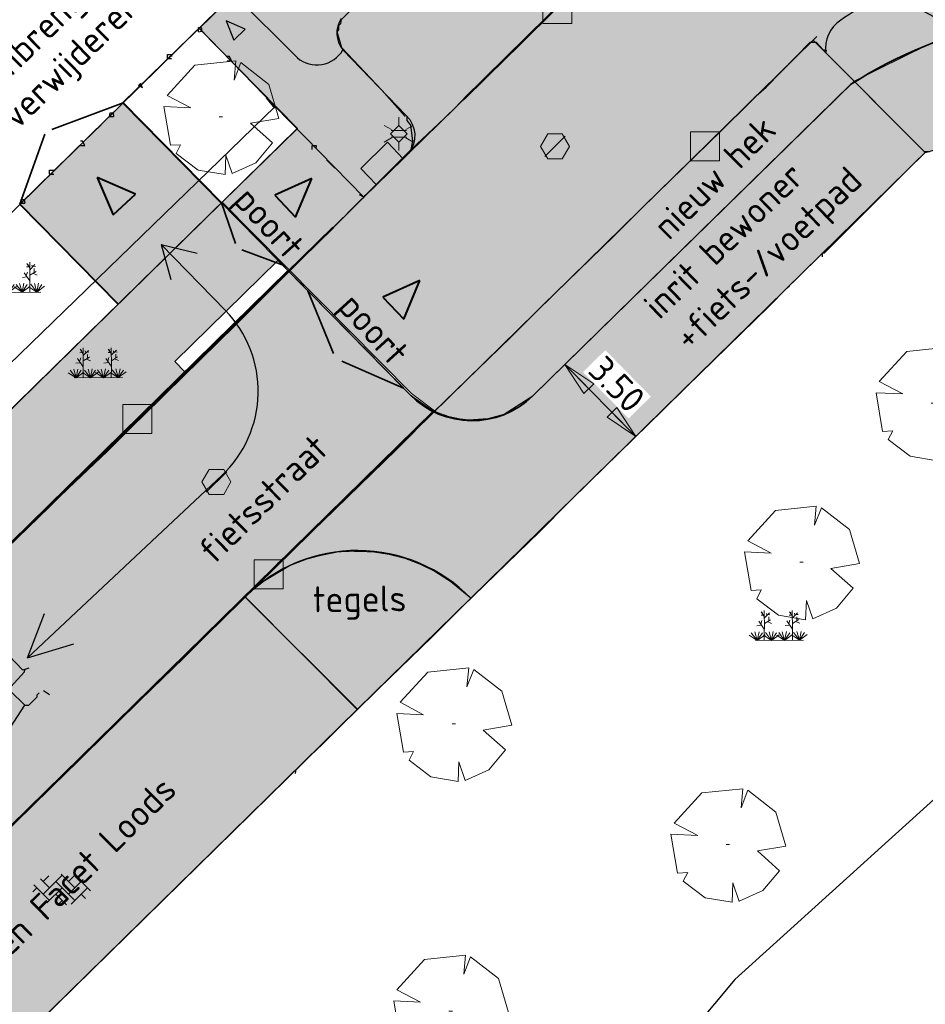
# Model space of a CAD drawing. Header units: metres. Extents: x 100797 to 101446, y 431104 to 431509.
# Tile 12 of 35: x 101101 to 101132, y 431240 to 431274. Entities that reach past the tile are written whole.
import ezdxf

# ---------------------------------------------------------------- set-up
doc = ezdxf.new("R2010")
doc.units = ezdxf.units.M
doc.header["$PDMODE"] = 35
doc.header["$PDSIZE"] = 1
doc.linetypes.add('BORDER', pattern=[44.45, 12.7, -6.35, 12.7, -6.35, 0, -6.35])
doc.linetypes.add('DASHED', pattern=[19.05, 12.7, -6.35])
doc.layers.get('0').update_dxf_attribs({"linetype": 'CONTINUOUS'})
doc.layers.get('Defpoints').update_dxf_attribs({"linetype": 'CONTINUOUS'})
for name, color, linetype, lineweight in [('AR_ONDERZOEKSLOKATIE', 3, 'BORDER', 50), ('N-WE-IE-TERREINAFSCHEIDING_KUNSTMATIG_HEKWERK-G', 20, 'IE-TERREINAFSCHEIDING-KUNSTMATIG', 35), ('N-XX-AL-M', 7, 'CONTINUOUS', 18), ('N-XX-AL-T18', 7, 'CONTINUOUS', 25), ('PERCELEN', 2, 'DASHED', 9), ('V-WE-IE-TERREINAFSCHEIDING_KUNSTMATIG_HEKWERK-G', 20, 'IE-TERREINAFSCHEIDING-KUNSTMATIG-V', 35), ('V-WE-VH-KANTOPSLUITING_TUINMUUR-G', 1, 'VH-TROTTOIRBAND-V', 25), ('X-XX-AL-HULPLIJN-G', 210, 'CONTINUOUS', 18)]:
    doc.layers.add(name, color=color, linetype=linetype, lineweight=lineweight)
for name, color, linetype, lineweight, true_color in [('B-ARCERING-BESTAAND-GEBOUW', 7, 'CONTINUOUS', 30, 0xb4b4b4), ('X-XX-AL-ARCERING-BOVENBOUW-ONDERBOUW-PEUTERS', 7, 'CONTINUOUS', 30, 0x33cccc), ('X-XX-AL-ARCERING-INRIT-BEWONERS', 7, 'CONTINUOUS', 30, 0x9699c5), ('X-XX-AL-ARCERING-PARKEERPLAATSEN', 7, 'CONTINUOUS', 30, 0xbb89bd), ('X-XX-AL-ARCERING-RIJBAAN', 7, 'CONTINUOUS', 30, 0xe3cee3), ('X-XX-AL-ARCERING-TROTTOIR', 7, 'CONTINUOUS', 30, 0xf2f609)]:
    doc.layers.add(name, color=color, linetype=linetype, lineweight=lineweight, true_color=true_color)
for name, color, linetype, true_color in [('BAR_BGT_BOMEN', 7, 'CONTINUOUS', 0x707070), ('BAR_BGT_PUNTSYMBOLEN', 7, 'CONTINUOUS', 0x707070), ('BAR_BGT_SYMBOLEN', 7, 'CONTINUOUS', 0x707070), ('BAR_TOPO', 7, 'CONTINUOUS', 0x707070), ('BAR_WEGEN', 7, 'CONTINUOUS', 0x707070), ('BOR_BOMEN (vaste grootte)', 7, 'CONTINUOUS', 0x707070), ('BOR_LICHTMASTEN', 7, 'CONTINUOUS', 0x707070), ('BOR_RIOOLPUTTEN', 7, 'CONTINUOUS', 0x707070)]:
    doc.layers.add(name, color=color, linetype=linetype, true_color=true_color)
doc.styles.add('NLCS-ISO 1.8', font='NLCS-ISO.ttf', dxfattribs={"height": 1.8})
doc.linetypes.add('IE-TERREINAFSCHEIDING-KUNSTMATIG', pattern='A,4,[82,NLCS.SHX,S=0.75,R=90,X=0,Y=0],4,-2', length=10)
doc.linetypes.add('IE-TERREINAFSCHEIDING-KUNSTMATIG-V', pattern='A,2,[24,NLCS.SHX,S=0.6,R=0,X=-1,Y=0],2,[82,NLCS.SHX,S=0.75,R=90,X=0,Y=0],2,[24,NLCS.SHX,S=0.6,R=0,X=1,Y=0],2,-2', length=10)
doc.linetypes.add('VH-TROTTOIRBAND-V', pattern='A,2.5,[24,NLCS.SHX,S=1,R=0,X=0,Y=0],2.5,-2,2,-2,2,-2', length=15)
doc.dimstyles.new('NLCS-T18-Pijl-ANNOTATIVE-A', dxfattribs={"dimtxt": 1.8, "dimasz": 1.35, "dimexe": 2, "dimexo": 2, "dimgap": 0.7, "dimtad": 1, "dimlfac": -1, "dimzin": 0, "dimdsep": 46, "dimtxsty": 'NLCS-ISO 1.8', "dimblk": 'Pijl', "dimcen": 0, "dimdle": 2, "dimse1": 1, "dimse2": 1, "dimclrd": 256, "dimclre": 256, "dimclrt": 256, "dimadec": 0, "dimazin": 0, "dimtfac": 1, "dimtofl": 0, "dimtmove": 0, "dimatfit": 3, "dimldrblk": 'Pijl', "dimfxl": 1, "dimtfill": 1, "dimtolj": 1, "dimtzin": 0, "dimlwd": 18, "dimlwe": 18, "dimarcsym": 0})

# ---------------------------------------------------------------- blocks, each defined once
blk = doc.blocks.new('inspectieput_1', base_point=(100953.43, 431263.36))
at = {"color": 8, "lineweight": 0, "true_color": 0x707070}
for points in [[(100953.93, 431263.36), (100953.68, 431263.793), (100953.18, 431263.793), (100952.93, 431263.36), (100953.18, 431262.927), (100953.68, 431262.927), (100953.93, 431263.36)], [(100953.076, 431263.006), (100953.784, 431263.714)]]:
    blk.add_lwpolyline(points, dxfattribs=at)
blk = doc.blocks.new('lichtmast_1', base_point=(101313.152, 431373.608))
at = {"color": 8, "lineweight": 0, "true_color": 0x707070}
for points in [[(101313.152, 431373.896), (101313.152, 431374.185)], [(101312.902, 431373.752), (101312.652, 431373.896)], [(101313.441, 431373.608), (101313.152, 431373.896), (101312.864, 431373.608), (101313.152, 431373.319), (101313.441, 431373.608)], [(101313.402, 431373.752), (101313.652, 431373.896)], [(101312.887, 431373.722), (101313.418, 431373.722)], [(101312.887, 431373.494), (101313.418, 431373.494)], [(101312.902, 431373.463), (101312.652, 431373.319)], [(101313.152, 431373.319), (101313.152, 431373.03)], [(101313.402, 431373.463), (101313.652, 431373.319)]]:
    blk.add_lwpolyline(points, dxfattribs=at)
blk = doc.blocks.new('boom_5', base_point=(101195.652, 431331.719))
at = {"color": 8, "lineweight": 0, "true_color": 0x707070}
for points in [[(101196.164, 431333.653), (101194.752, 431333.505), (101193.794, 431332.459)], [(101196.164, 431333.653), (101196.105, 431332.993), (101196.339, 431333.598)], [(101197.651, 431331.668), (101197.306, 431332.844), (101196.339, 431333.598)], [(101193.684, 431332.075), (101194.607, 431332.031), (101193.794, 431332.459)], [(101193.684, 431332.075), (101193.91, 431330.737)], [(101195.712, 431331.719), (101195.592, 431331.719), (101195.712, 431331.719)], [(101197.651, 431331.668), (101196.67, 431331.501), (101197.437, 431330.818)], [(101194.104, 431330.453), (101194.261, 431330.759), (101193.91, 431330.737)], [(101196.046, 431329.759), (101196.864, 431330.128), (101197.437, 431330.818)], [(101194.104, 431330.453), (101194.861, 431329.883), (101195.795, 431329.724)], [(101196.046, 431329.758), (101195.819, 431330.396), (101195.795, 431329.724)]]:
    blk.add_lwpolyline(points, dxfattribs=at)
blk = doc.blocks.new('boom_6', base_point=(101276.276, 431172.059))
at = {"color": 8, "lineweight": 0, "true_color": 0x707070}
for points in [[(101276.787, 431173.993), (101275.376, 431173.845), (101274.418, 431172.799)], [(101276.787, 431173.993), (101276.729, 431173.333), (101276.963, 431173.937)], [(101278.275, 431172.007), (101277.93, 431173.184), (101276.963, 431173.937)], [(101274.308, 431172.415), (101275.231, 431172.371), (101274.418, 431172.799)], [(101274.308, 431172.415), (101274.534, 431171.076)], [(101276.336, 431172.059), (101276.216, 431172.059), (101276.336, 431172.059)], [(101278.275, 431172.007), (101277.294, 431171.84), (101278.061, 431171.157)], [(101274.728, 431170.793), (101274.885, 431171.098), (101274.534, 431171.076)], [(101276.67, 431170.098), (101277.487, 431170.468), (101278.061, 431171.157)], [(101274.728, 431170.793), (101275.484, 431170.222), (101276.419, 431170.064)], [(101276.67, 431170.098), (101276.443, 431170.736), (101276.419, 431170.064)]]:
    blk.add_lwpolyline(points, dxfattribs=at)
blk = doc.blocks.new('beplanting_1', base_point=(101316.768, 431360.678))
at = {"color": 8, "lineweight": 0, "true_color": 0x707070}
for points in [[(101316.245, 431361.178), (101316.141, 431361.332)], [(101316.182, 431361.271), (101316.189, 431361.312)], [(101316.25, 431360.732), (101316.243, 431361.377)], [(101316.246, 431361.119), (101316.426, 431361.295)], [(101316.336, 431361.207), (101316.319, 431361.276)], [(101316.369, 431361.24), (101316.442, 431361.23)], [(101317.192, 431361.223), (101317.105, 431361.221)], [(101317.217, 431361.185), (101317.113, 431361.339)], [(101317.153, 431361.278), (101317.161, 431361.32)], [(101317.222, 431360.739), (101317.214, 431361.384)], [(101317.217, 431361.126), (101317.397, 431361.302)], [(101317.307, 431361.214), (101317.291, 431361.283)], [(101317.341, 431361.247), (101317.414, 431361.238)], [(101316.244, 431360.343), (101316.247, 431360.729), (101316.053, 431361.01)], [(101316.121, 431360.911), (101316.163, 431361.035)], [(101316.221, 431361.216), (101316.134, 431361.214)], [(101316.248, 431360.929), (101316.462, 431361.061)], [(101316.355, 431360.995), (101316.499, 431360.933)], [(101316.399, 431361.022), (101316.397, 431361.156)], [(101317.216, 431360.35), (101317.218, 431360.736), (101317.025, 431361.017)], [(101317.092, 431360.919), (101317.134, 431361.043)], [(101317.22, 431360.936), (101317.434, 431361.068)], [(101317.327, 431361.002), (101317.471, 431360.94)], [(101317.371, 431361.029), (101317.368, 431361.163)], [(101316.001, 431360.341), (101315.796, 431360.612)], [(101316.001, 431360.341), (101315.92, 431360.641)], [(101316.15, 431360.869), (101315.991, 431360.849)], [(101316.001, 431360.341), (101316.063, 431360.648)], [(101316.001, 431360.341), (101316.18, 431360.605)], [(101316.001, 431360.341), (101316.271, 431360.54)], [(101316.493, 431360.345), (101316.288, 431360.616)], [(101316.493, 431360.345), (101316.412, 431360.644)], [(101316.493, 431360.345), (101316.556, 431360.652)], [(101316.493, 431360.345), (101316.672, 431360.608)], [(101316.493, 431360.345), (101316.763, 431360.544)], [(101316.949, 431360.348), (101316.743, 431360.619)], [(101316.949, 431360.348), (101316.867, 431360.648)], [(101316.949, 431360.348), (101317.011, 431360.655)], [(101316.949, 431360.348), (101317.128, 431360.612)], [(101316.949, 431360.348), (101317.218, 431360.547)], [(101317.121, 431360.876), (101316.962, 431360.856)], [(101317.457, 431360.352), (101317.252, 431360.623)], [(101317.457, 431360.352), (101317.375, 431360.651)], [(101317.457, 431360.352), (101317.519, 431360.659)], [(101317.457, 431360.352), (101317.636, 431360.616)], [(101317.457, 431360.352), (101317.726, 431360.551)], [(101316.001, 431360.341), (101315.726, 431360.524)], [(101315.937, 431360.341), (101317.6, 431360.353)], [(101316.493, 431360.345), (101316.219, 431360.528)], [(101316.949, 431360.348), (101316.674, 431360.531)], [(101317.457, 431360.352), (101317.182, 431360.535)]]:
    blk.add_lwpolyline(points, dxfattribs=at)
blk = doc.blocks.new('betonstraatstenen_1', base_point=(101286.795, 431176.56))
at = {"color": 8, "lineweight": 0, "true_color": 0x707070}
for points in [[(101286.048, 431176.867), (101286.355, 431176.56)], [(101286.135, 431176.34), (101286.795, 431177)], [(101286.135, 431176.78), (101286.33, 431176.976)], [(101286.575, 431176.78), (101287.235, 431176.12)], [(101286.765, 431177.03), (101287.235, 431176.56)], [(101287.015, 431176.78), (101287.211, 431176.976)], [(101287.015, 431176.34), (101287.525, 431176.85)], [(101287.455, 431176.78), (101287.776, 431176.459)], [(101285.776, 431176.421), (101285.915, 431176.56)], [(101285.815, 431176.66), (101286.355, 431176.12)], [(101286.269, 431176.034), (101286.795, 431176.56)], [(101287.109, 431175.993), (101287.675, 431176.56)], [(101286.575, 431176.34), (101286.944, 431175.971)], [(101286.642, 431175.967), (101286.795, 431176.12)], [(101287.455, 431176.34), (101287.601, 431176.194)]]:
    blk.add_lwpolyline(points, dxfattribs=at)
blk = doc.blocks.new('kolk-symbool_1', base_point=(101288.593, 431172.129))
at = {"true_color": 0x707070, "transparency": 33554687}
h = blk.add_hatch(color=8, dxfattribs=at)
h.paths.add_polyline_path([(101288.624, 431172.081), (101288.846, 431172.296), (101288.718, 431172.296), (101288.486, 431172.06), (101288.555, 431172.013), (101288.747, 431171.716), (101288.868, 431171.716)])
h.paths.add_polyline_path([(101288.555, 431172.013), (101288.486, 431172.06), (101288.486, 431172.516), (101288.388, 431172.516), (101288.388, 431171.716), (101288.486, 431171.716), (101288.486, 431171.946)], flags=0)
at = {"color": 8, "lineweight": 0, "true_color": 0x707070}
blk.add_lwpolyline([(101288.092, 431172.617), (101289.092, 431172.617), (101289.092, 431171.617), (101288.092, 431171.617), (101288.092, 431172.617)], dxfattribs=at)
blk = doc.blocks.new('Pijl')
h = blk.add_hatch(color=256)
h.paths.add_polyline_path([(0, 0), (-1.75, 0.352), (-1.75, 0)])
h.paths.add_polyline_path([(-1.75, 0), (-1.75, -0.352), (0, 0)])
for p, q in [((0, 0), (-1.75, 0.352)), ((-1.75, 0.352), (-1.75, -0.352)), ((-1.902, 0), (0, 0)), ((0, 0), (-1.75, -0.352))]:
    blk.add_line(p, q)
blk = doc.blocks.new('*D623')
at = {"layer": 'Defpoints', "color": 0, "transparency": 16777216}
for p in [(101119.845, 431262.165), (101122.295, 431259.665), (101122.295, 431259.665)]:
    blk.add_point(p, dxfattribs=at)
at = {"layer": 'N-XX-AL-M', "lineweight": 18, "transparency": 16777216}
blk.add_line((101120.318, 431261.683), (101121.823, 431260.147), dxfattribs=at)
at = {"layer": 'N-XX-AL-M', "lineweight": 18, "transparency": 16777216, "xscale": 0.675, "yscale": 0.675, "zscale": 0.675}
for p, rotation in [((101119.845, 431262.165), 134.4235591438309), ((101122.295, 431259.665), 314.4235591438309)]:
    blk.add_blockref('Pijl', p, dxfattribs=dict(at, rotation=rotation))
at = {"layer": 'N-XX-AL-M', "transparency": 16777216, "insert": (101121.642, 431261.475), "char_height": 0.9, "attachment_point": 5, "rotation": 314.4236, "style": 'NLCS-ISO 1.8', "bg_fill": 3, "box_fill_scale": 1.1, "bg_fill_color": 256, "bg_fill_true_color": 13158600, "bg_fill_transparency": 0}
blk.add_mtext('\\A1;3.50', dxfattribs=at)

msp = doc.modelspace()

# ---------------------------------------------------------------- hatches: boundary and pattern name
at = {"layer": 'B-ARCERING-BESTAAND-GEBOUW', "true_color": 0xe3e3e3}
h = msp.add_hatch(color=254, dxfattribs=at)
h.dxf.hatch_style = 1
h.paths.add_polyline_path([(101104.563, 431271.197), (101101.008, 431267.7), (101104.403, 431264.248), (101107.958, 431267.736)])
at = {"layer": 'X-XX-AL-ARCERING-BOVENBOUW-ONDERBOUW-PEUTERS'}
h = msp.add_hatch(color=256, dxfattribs=at)
h.dxf.hatch_style = 1
h.paths.add_polyline_path([(101129.807, 431271.923), (101129.842, 431271.954), (101132.357, 431273.205), (101135.052, 431274.009), (101141.715, 431275.538), (101138.229, 431279.26), (101138.838, 431279.407), (101148.726, 431282.206), (101151.943, 431284.221), (101152.516, 431285.913), (101144.2, 431294.407), (101136.9, 431287.339), (101129.154, 431295.144), (101107.206, 431273.779), (101110.596, 431270.324), (101108.002, 431267.771), (101114.547, 431261.156), (101115.378, 431260.526), (101115.827, 431260.362), (101116.208, 431260.286), (101116.511, 431260.252), (101117.186, 431260.288), (101117.748, 431260.443), (101118.73, 431261.075)])
at = {"layer": 'X-XX-AL-ARCERING-INRIT-BEWONERS', "true_color": 0x9699c5}
h = msp.add_hatch(color=253, dxfattribs=at)
h.dxf.hatch_style = 1
h.paths.add_polyline_path([(101118.732, 431261.073), (101117.755, 431260.434), (101117.178, 431260.266), (101116.469, 431260.22), (101115.818, 431260.328), (101115.317, 431260.52), (101108.89, 431254.227), (101108.969, 431254.29), (101109.347, 431254.614), (101109.486, 431254.698), (101109.649, 431254.827), (101110.203, 431255.146), (101110.284, 431255.181), (101110.319, 431255.202), (101110.438, 431255.248), (101110.749, 431255.383), (101110.872, 431255.415), (101111.073, 431255.492), (101111.482, 431255.573), (101111.839, 431255.666), (101111.988, 431255.673), (101112.139, 431255.703), (101112.444, 431255.696), (101112.95, 431255.721), (101113.228, 431255.677), (101113.451, 431255.672), (101113.762, 431255.593), (101114.078, 431255.544), (101114.31, 431255.455), (101114.556, 431255.393), (101114.832, 431255.256), (101115.157, 431255.131), (101115.408, 431254.969), (101115.646, 431254.85), (101115.858, 431254.678), (101116.118, 431254.51), (101116.594, 431254.078), (101132.294, 431269.488), (101143.528, 431272.735), (101135.057, 431274.009), (101132.361, 431273.203), (101129.842, 431271.953)])
at = {"layer": 'X-XX-AL-ARCERING-PARKEERPLAATSEN', "true_color": 0xbb89bd}
h = msp.add_hatch(color=203, dxfattribs=at)
h.dxf.hatch_style = 1
h.paths.add_polyline_path([(101072.676, 431218.691), (101076.53, 431214.763), (101112.674, 431250.237), (101108.782, 431254.129)])
at = {"layer": 'X-XX-AL-ARCERING-RIJBAAN', "true_color": 0xe3cee3}
h = msp.add_hatch(color=254, dxfattribs=at)
h.dxf.hatch_style = 1
h.paths.add_polyline_path([(101055.829, 431215.916), (101061.253, 431213.47), (101064.836, 431211.912), (101067.043, 431211.361), (101069.192, 431211.197), (101069.33, 431210.912), (101070.887, 431213.265), (101070.43, 431214.591), (101070.621, 431215.849), (101071.648, 431217.166), (101072.979, 431218.381), (101072.653, 431218.713), (101115.295, 431260.549), (101114.492, 431261.114), (101113.016, 431262.616), (101111.755, 431263.9), (101110.963, 431264.706), (101110.291, 431265.39), (101068.215, 431224.115), (101067.553, 431223.54), (101066.623, 431222.966), (101066.149, 431222.703), (101065.697, 431222.498), (101064.916, 431222.213), (101064.697, 431222.125), (101064.641, 431222.113), (101064.572, 431222.087), (101063.666, 431221.865), (101063.304, 431221.786), (101062.747, 431221.73), (101061.822, 431221.686), (101061.061, 431221.697), (101059.957, 431221.875), (101059.361, 431222.001), (101058.198, 431222.384), (101055.728, 431223.535), (101034.792, 431232.991), (101032.694, 431226.345)])
at = {"layer": 'X-XX-AL-ARCERING-TROTTOIR', "true_color": 0xf2f609}
h = msp.add_hatch(color=2, dxfattribs=at)
h.dxf.hatch_style = 1
h.paths.add_polyline_path([(101107.972, 431267.75), (101065.714, 431226.243), (101065.082, 431225.642), (101064.501, 431225.208), (101063.875, 431224.84), (101063.234, 431224.549), (101062.565, 431224.328), (101061.939, 431224.189), (101061.302, 431224.11), (101060.284, 431224.111), (101059.146, 431224.299), (101029.757, 431237.575), (101028.461, 431235.853), (101058.237, 431222.401), (101059.373, 431222.014), (101061.161, 431221.71), (101063.172, 431221.781), (101064.697, 431222.125), (101066.113, 431222.693), (101067.386, 431223.455), (101068.809, 431224.698), (101106.704, 431261.904), (101106.356, 431262.258), (101109.924, 431265.761), (101108.788, 431266.919), (101108.463, 431267.25)])
h = msp.add_hatch(color=2, dxfattribs=at)
h.dxf.hatch_style = 1
h.paths.add_polyline_path([(101116.594, 431254.078), (101115.646, 431254.85), (101114.556, 431255.393), (101113.451, 431255.672), (101112.139, 431255.703), (101111.073, 431255.492), (101110.319, 431255.202), (101109.347, 431254.614), (101108.782, 431254.129), (101112.674, 431250.237)])

# ---------------------------------------------------------------- linework, layer by layer
for q in [(101128.547, 431273.498), (101132.294, 431269.488)]:
    msp.add_line((101128.425, 431273.378), q)
at = {"lineweight": 40}
for p, q in [((101107.972, 431267.75), (101104.575, 431271.208)), ((101105.003, 431268.047), (101103.677, 431268.622)), ((101103.677, 431268.622), (101104.235, 431267.332)), ((101111.097, 431268.586), (101109.813, 431268.014)), ((101110.536, 431267.254), (101111.097, 431268.586)), ((101104.235, 431267.332), (101105.003, 431268.047)), ((101109.813, 431268.014), (101110.536, 431267.254)), ((101104.403, 431264.248), (101101.009, 431267.703)), ((101114.835, 431265.062), (101113.552, 431264.49)), ((101114.275, 431263.73), (101114.835, 431265.062)), ((101113.552, 431264.49), (101114.275, 431263.73))]:
    msp.add_line(p, q, dxfattribs=at)
at = {"lineweight": 30}
for p, q in [((101105.893, 431266.305), (101108.11, 431264.028)), ((101105.893, 431266.305), (101107.139, 431266.014)), ((101105.893, 431266.305), (101106.227, 431265.102)), ((101106.356, 431262.258), (101109.924, 431265.761)), ((101109.924, 431265.761), (101110.271, 431265.407)), ((101106.356, 431262.258), (101106.704, 431261.904)), ((101101.273, 431252.016), (101107.984, 431258.323)), ((101108.788, 431254.129), (101112.667, 431250.227)), ((101101.273, 431252.016), (101101.852, 431253.555)), ((101101.273, 431252.016), (101102.876, 431252.496))]:
    msp.add_line(p, q, dxfattribs=at)
at = {"color": 252, "linetype": 'Continuous'}
for points in [[(101112.103, 431273.949), (101112.124, 431274.085), (101113.96, 431275.949), (101114.031, 431276.021)], [(101107.175, 431273.664), (101107.3, 431273.682), (101107.3, 431273.789), (101107.175, 431273.807)], [(101107.175, 431273.664), (101107.175, 431273.807)], [(101114.317, 431270.735), (101113.514, 431271.646), (101112.132, 431273.107), (101111.975, 431273.657), (101112.032, 431273.735)], [(101112.032, 431273.878), (101112.103, 431273.949)], [(101112.032, 431273.735), (101112.032, 431273.878)], [(101114.531, 431269.593), (101115.674, 431270.664), (101118.245, 431273.164)], [(101125.245, 431270.235), (101126.245, 431271.235), (101126.459, 431271.45), (101126.798, 431271.753), (101128.316, 431273.307), (101128.53, 431273.307), (101128.759, 431273.049), (101128.887, 431273.021)], [(101106.104, 431272.735), (101106.104, 431272.878), (101106.246, 431272.878), (101106.246, 431272.807)], [(101106.104, 431272.735), (101106.246, 431272.735)], [(101108.318, 431272.664), (101108.246, 431272.807), (101108.175, 431272.807)], [(101108.175, 431272.664), (101108.318, 431272.664)], [(101105.246, 431271.735), (101105.175, 431271.878), (101105.104, 431271.807), (101105.246, 431271.735)], [(101109.818, 431271.021), (101109.532, 431271.378)], [(101104.104, 431270.735), (101104.122, 431270.86), (101104.229, 431270.86), (101104.247, 431270.735)], [(101104.104, 431270.735), (101104.247, 431270.735)], [(101114.389, 431270.592), (101114.389, 431270.735)], [(101103.532, 431270.164), (101103.818, 431270.45)], [(101112.96, 431268.021), (101114.531, 431269.593), (101114.585, 431269.896), (101114.514, 431270.432), (101114.389, 431270.592)], [(101121.531, 431266.593), (101122.602, 431267.664), (101125.245, 431270.235)], [(101103.247, 431269.735), (101103.175, 431269.878), (101103.104, 431269.878)], [(101103.104, 431269.735), (101103.247, 431269.735)], [(101111.103, 431269.593), (101111.103, 431269.735), (101111.246, 431269.735), (101111.246, 431269.664)], [(101130.53, 431267.736), (101132.102, 431269.307)], [(101132.244, 431269.521), (101132.459, 431269.521)], [(101111.889, 431268.95), (101111.603, 431269.235)], [(101102.032, 431268.735), (101102.032, 431268.878), (101102.175, 431268.878)], [(101102.032, 431268.735), (101102.175, 431268.735)], [(101112.889, 431267.95), (101112.746, 431268.021)], [(101112.817, 431267.878), (101112.889, 431267.95), (101112.96, 431268.021)], [(101101.032, 431267.736), (101101.05, 431267.861), (101101.157, 431267.861), (101101.175, 431267.736)], [(101101.032, 431267.736), (101101.175, 431267.736)], [(101108.46, 431263.522), (101111.603, 431266.664), (101111.817, 431266.878), (101112.817, 431267.878)], [(101128.745, 431265.879), (101128.745, 431266.021), (101128.816, 431266.021), (101130.53, 431267.736)], [(101117.96, 431263.093), (101119.103, 431264.236), (101121.531, 431266.593)], [(101127.745, 431265.021), (101128.03, 431265.307)], [(101128.03, 431265.307), (101128.102, 431265.379)], [(101126.888, 431264.164), (101127.53, 431264.807), (101127.602, 431264.879)], [(101123.245, 431260.593), (101124.031, 431261.379), (101126.888, 431264.164)], [(101104.032, 431259.165), (101104.818, 431259.95), (101108.46, 431263.522)], [(101114.031, 431259.236), (101115.317, 431260.522), (101117.96, 431263.093)], [(101118.96, 431256.379), (101119.96, 431257.379), (101120.174, 431257.593), (101123.245, 431260.593)], [(101102.032, 431257.236), (101102.461, 431257.665), (101104.032, 431259.165)], [(101111.032, 431256.308), (101111.246, 431256.522), (101111.46, 431256.736), (101114.031, 431259.236)], [(101099.39, 431254.665), (101100.175, 431255.451), (101102.032, 431257.236)], [(101115.246, 431252.737), (101116.317, 431253.808), (101118.96, 431256.379)], [(101106.675, 431252.023), (101107.675, 431253.022), (101109.889, 431255.237), (101109.96, 431255.308)], [(101111.389, 431248.951), (101112.674, 431250.237), (101115.246, 431252.737)], [(101101.318, 431251.665), (101101.104, 431251.594), (101100.611, 431252.108), (101100.533, 431252.165)], [(101102.818, 431248.237), (101104.104, 431249.523), (101106.675, 431252.023)], [(101100.033, 431250.308), (101100.033, 431250.451), (101100.104, 431250.451), (101100.472, 431250.848), (101100.675, 431250.88), (101100.697, 431251.015), (101101.161, 431251.53), (101101.175, 431251.594)], [(101099.461, 431248.451), (101099.89, 431249.023), (101100.54, 431249.573), (101100.675, 431249.594), (101101.175, 431250.38), (101100.675, 431250.88)], [(101101.175, 431250.38), (101101.318, 431250.38), (101101.604, 431250.665), (101101.604, 431250.737), (101101.675, 431250.808)], [(101102.032, 431250.737), (101101.818, 431250.88)], [(101110.532, 431248.023), (101110.56, 431248.151), (101111.335, 431248.933), (101111.389, 431248.951)]]:
    msp.add_lwpolyline(points, dxfattribs=at)
at = {"lineweight": 30, "flags": 128}
for points in [[(101091.238, 431251.334), (101110.58, 431270.308)], [(101068.215, 431224.115), (101110.271, 431265.407)]]:
    msp.add_lwpolyline(points, dxfattribs=at)
at = {"lineweight": 30}
for centre, radius, start, end in [((101105.244, 431261.238), 4, 313.2238, 44.2304), ((101112.666, 431250.228), 5.5, 44.4175, 134.826)]:
    msp.add_arc(centre, radius, start, end, dxfattribs=at)
at = {"layer": 'AR_ONDERZOEKSLOKATIE', "color": 10, "flags": 128}
msp.add_lwpolyline([(101057.295, 431329.77), (101034.679, 431317.44), (101043.828, 431300.839), (101039.147, 431290.299), (101046.185, 431287.13), (101079.212, 431272.257), (101097.895, 431253.246), (101114.44, 431269.455), (101133.958, 431288.666), (101139.528, 431308.091), (101140.349, 431310.558), (101141.284, 431312.203), (101169.207, 431338.229), (101165.898, 431342.249), (101164.745, 431344.231), (101162.442, 431347.649), (101160.273, 431352.228), (101158.197, 431356.243), (101157.44, 431357.356), (101154.047, 431361.346), (101151.425, 431363.556), (101148.561, 431365.359), (101147.369, 431365.519), (101145.845, 431365.52), (101143.275, 431366.946), (101141.279, 431368.217), (101139.12, 431370.061), (101136.213, 431373.296), (101134.237, 431374.944), (101124.147, 431383.803), (101083.466, 431344.039), (101058.639, 431330.503)], dxfattribs=at)
at = {"layer": 'BAR_TOPO', "ltscale": 0.01}
msp.add_line((101107.974, 431267.748), (101114.269, 431261.34), dxfattribs=at)
at = {"layer": 'BAR_TOPO', "ltscale": 0.01, "flags": 128}
for points in [[(101179.464, 431297.526), (101174.102, 431283.148), (101174.092, 431283.123, -0.085377), (101171.446, 431278.581), (101164.778, 431272.526), (101160.786, 431270.709), (101160.093, 431267.366, -0.153789), (101157.18, 431266.408, 0.08157), (101156.736, 431266.358), (101155.863, 431265.549), (101148.755, 431258.961), (101138.986, 431252.9), (101125.711, 431240.9), (101108.618, 431220.432), (101104.335, 431213.661), (101102.014, 431209.255), (101093.61, 431201.786)], [(101191.195, 431295.802), (101152.814, 431259.542, 0.020594), (101134.722, 431240.785, 0.036642), (101110.146, 431209.139), (101102.509, 431197.892)], [(101108.449, 431274.913), (101110.596, 431272.768, 0.471561), (101112.169, 431273.036)], [(101112.113, 431274.118, 0.332687), (101112.169, 431273.036)], [(101112.169, 431273.036), (101114.361, 431270.774, -0.381389), (101114.44, 431269.455)]]:
    msp.add_lwpolyline(points, format="xyb", dxfattribs=at)
for points in [[(101114.44, 431269.455), (101124.657, 431279.475)], [(101092.197, 431259.044), (101107.199, 431273.787), (101109.835, 431271.079)], [(101072.979, 431218.381), (101072.676, 431218.691), (101128.425, 431273.378)], [(101128.867, 431272.934), (101132.294, 431269.488)], [(101132.294, 431269.488), (101139.621, 431271.473), (101141.171, 431271.994)], [(101094.473, 431256.193), (101109.835, 431271.079)], [(101109.835, 431271.079), (101112.889, 431267.942)], [(101114.255, 431269.275), (101113.716, 431269.841), (101112.787, 431268.936), (101113.336, 431268.376)], [(101072.979, 431218.381), (101076.523, 431214.756), (101132.294, 431269.488)], [(101114.44, 431269.455), (101114.255, 431269.275)], [(101114.255, 431269.275), (101113.336, 431268.376)], [(101113.336, 431268.376), (101112.889, 431267.942)], [(101112.889, 431267.942), (101105.819, 431260.921), (101097.627, 431252.983)]]:
    msp.add_lwpolyline(points, dxfattribs=at)
at = {"layer": 'BAR_TOPO', "flags": 128}
msp.add_lwpolyline([(101108.4, 431273.379), (101108.797, 431273.759), (101108.136, 431274.045), (101108.4, 431273.379)], dxfattribs=at)
at = {"layer": 'BAR_WEGEN', "ltscale": 0.01, "flags": 128}
for points in [[(101191.195, 431295.802), (101152.814, 431259.542, 0.020594), (101134.722, 431240.785, 0.036642), (101110.146, 431209.139), (101102.509, 431197.892)], [(101141.171, 431271.994, -0.190947), (101135.384, 431272.669), (101131.896, 431274.565, 0.237565), (101129.375, 431274.062, 0.292348), (101128.867, 431272.934)], [(101112.113, 431274.118, 0.332687), (101112.169, 431273.036)], [(101112.169, 431273.036), (101114.361, 431270.774, -0.381389), (101114.44, 431269.455)]]:
    msp.add_lwpolyline(points, format="xyb", dxfattribs=at)
for points in [[(101114.44, 431269.455), (101124.657, 431279.475)], [(101072.979, 431218.381), (101072.676, 431218.691), (101128.425, 431273.378), (101128.867, 431272.934)], [(101128.867, 431272.934), (101132.294, 431269.488)], [(101132.294, 431269.488), (101139.621, 431271.473), (101141.171, 431271.994)], [(101072.979, 431218.381), (101076.523, 431214.756), (101132.294, 431269.488)], [(101114.44, 431269.455), (101114.255, 431269.275)], [(101114.255, 431269.275), (101113.336, 431268.376)], [(101113.336, 431268.376), (101112.889, 431267.942)], [(101112.889, 431267.942), (101105.819, 431260.921), (101097.627, 431252.983)]]:
    msp.add_lwpolyline(points, dxfattribs=at)
at = {"layer": 'N-WE-IE-TERREINAFSCHEIDING_KUNSTMATIG_HEKWERK-G'}
for p, q in [((101104.564, 431271.214), (101108.397, 431274.967)), ((101118.732, 431261.073), (101129.714, 431271.837)), ((101107.974, 431267.748), (101104.577, 431271.206)), ((101107.974, 431267.748), (101108.458, 431266.346)), ((101108.674, 431266.121), (101110.073, 431265.605)), ((101110.963, 431264.706), (101110.076, 431265.608)), ((101110.963, 431264.706), (101111.84, 431262.54)), ((101112.129, 431262.276), (101114.269, 431261.34)), ((101114.492, 431261.114), (101114.269, 431261.34))]:
    msp.add_line(p, q, dxfattribs=at)
for centre, radius, start, end in [((101138.159, 431258.721), 15.599, 101.4702, 122.7739), ((101116.632, 431263.216), 3, 224.4924, 314.4236)]:
    msp.add_arc(centre, radius, start, end, dxfattribs=at)
at = {"layer": 'PERCELEN', "flags": 128}
msp.add_lwpolyline([(101057.295, 431329.77), (101034.679, 431317.44), (101043.828, 431300.839), (101039.147, 431290.299), (101046.185, 431287.13), (101079.212, 431272.257), (101097.895, 431253.246), (101114.44, 431269.455), (101133.958, 431288.666), (101139.528, 431308.091), (101140.349, 431310.558), (101141.284, 431312.203), (101169.207, 431338.229), (101165.898, 431342.249), (101164.745, 431344.231), (101162.442, 431347.649), (101160.273, 431352.228), (101158.197, 431356.243), (101157.44, 431357.356), (101154.047, 431361.346), (101151.425, 431363.556), (101148.561, 431365.359), (101147.369, 431365.519), (101145.845, 431365.52), (101143.275, 431366.946), (101141.279, 431368.217), (101139.12, 431370.061), (101136.213, 431373.296), (101134.237, 431374.944), (101124.147, 431383.803), (101083.466, 431344.039), (101058.639, 431330.503)], dxfattribs=at)
at = {"layer": 'V-WE-IE-TERREINAFSCHEIDING_KUNSTMATIG_HEKWERK-G'}
for p, q in [((101102.107, 431270.289), (101104.577, 431271.206)), ((101101.01, 431267.702), (101101.873, 431270.122))]:
    msp.add_line(p, q, dxfattribs=at)
at = {"layer": 'V-WE-VH-KANTOPSLUITING_TUINMUUR-G'}
msp.add_line((101092.247, 431259.094), (101107.201, 431273.784), dxfattribs=at)
at = {"layer": 'X-XX-AL-HULPLIJN-G', "ltscale": 0.07, "flags": 128}
for points in [[(101116.594, 431254.078), (101132.294, 431269.488), (101143.528, 431272.735), (101135.057, 431274.009), (101132.361, 431273.203), (101129.842, 431271.953), (101118.732, 431261.073), (101117.755, 431260.434), (101117.178, 431260.266), (101116.469, 431260.22), (101115.818, 431260.328), (101115.317, 431260.52), (101108.89, 431254.227), (101109.649, 431254.827), (101110.203, 431255.146), (101110.749, 431255.383), (101111.839, 431255.666), (101112.95, 431255.721), (101114.078, 431255.544), (101115.157, 431255.131), (101116.118, 431254.51)], [(101108.782, 431254.129), (101112.674, 431250.237), (101116.594, 431254.078), (101115.646, 431254.85), (101114.556, 431255.393), (101113.451, 431255.672), (101112.139, 431255.703), (101111.073, 431255.492), (101110.319, 431255.202), (101109.347, 431254.614)], [(101072.676, 431218.691), (101076.53, 431214.763), (101112.674, 431250.237), (101108.782, 431254.129)]]:
    msp.add_lwpolyline(points, close=True, dxfattribs=at)
for points in [[(101101.01, 431267.702), (101104.563, 431271.197), (101107.958, 431267.736), (101104.403, 431264.248), (101101.008, 431267.7)], [(101065.714, 431226.243), (101107.972, 431267.75), (101108.463, 431267.25), (101108.788, 431266.919), (101110.271, 431265.407), (101110.271, 431265.407), (101109.924, 431265.761), (101106.356, 431262.258), (101106.704, 431261.904), (101068.809, 431224.698), (101067.386, 431223.455), (101066.113, 431222.693)], [(101064.836, 431211.912), (101067.043, 431211.361), (101069.192, 431211.197), (101069.33, 431210.912), (101070.887, 431213.265), (101070.43, 431214.591), (101070.621, 431215.849), (101071.648, 431217.166), (101072.979, 431218.381), (101072.653, 431218.713), (101115.295, 431260.549), (101114.492, 431261.114), (101113.016, 431262.616), (101111.755, 431263.9), (101110.963, 431264.706), (101110.291, 431265.39), (101068.215, 431224.115), (101067.553, 431223.54), (101066.623, 431222.966)]]:
    msp.add_lwpolyline(points, dxfattribs=at)

# ---------------------------------------------------------------- block references
at = {"layer": 'BAR_BGT_BOMEN'}
msp.add_blockref('boom_6', (101128.021, 431255.327), dxfattribs=at)
at = {"layer": 'BAR_BGT_PUNTSYMBOLEN'}
for p in [(101119.583, 431274.464), (101124.69, 431269.715), (101105.065, 431260.287), (101109.603, 431254.914)]:
    msp.add_blockref('kolk-symbool_1', p, dxfattribs=at)
at = {"layer": 'BAR_BGT_SYMBOLEN'}
for name, p in [('beplanting_1', (101100.899, 431264.99)), ('beplanting_1', (101103.717, 431262.031)), ('beplanting_1', (101127.257, 431252.952)), ('betonstraatstenen_1', (101102.468, 431244.067))]:
    msp.add_blockref(name, p, dxfattribs=at)
at = {"layer": 'BOR_BOMEN (vaste grootte)'}
for p in [(101107.954, 431270.72), (101132.565, 431260.828), (101116.006, 431249.74), (101125.478, 431245.559), (101115.893, 431239.802)]:
    msp.add_blockref('boom_5', p, dxfattribs=at)
at = {"layer": 'BOR_LICHTMASTEN'}
msp.add_blockref('lichtmast_1', (101114.098, 431270.137), dxfattribs=at)
at = {"layer": 'BOR_RIOOLPUTTEN'}
for p in [(101119.5, 431269.7), (101107.8, 431258.1)]:
    msp.add_blockref('inspectieput_1', p, dxfattribs=at)

# ---------------------------------------------------------------- texts
at = {"layer": 'N-XX-AL-T18', "char_height": 0.9, "attachment_point": 1, "style": 'NLCS-ISO 1.8'}
for s, insert, width, rotation in [('hek+poort aanbrengen', (101095.067, 431267.809), 13.73405, 44.468), ('bestaande tuinmuur verwijderen', (101092.465, 431263.207), 17.68501, 44.4949), ('nieuw hek', (101122.806, 431267.056), 13.73405, 45.1221), ('poort', (101109.009, 431268.414), 13.73405, 312.3455), ('poort', (101112.619, 431264.739), 13.73405, 312.3455), ('fietsstraat', (101107.076, 431255.851), 17.68501, 44.4949), ('tegels', (101111.125, 431254.49), 17.68501, 0.6589), ('parkeren leraren Facet Loods', (101094.369, 431236.742), 17.68501, 44.4949)]:
    msp.add_mtext(s, dxfattribs=dict(at, insert=insert, width=width, rotation=rotation))

# ---------------------------------------------------------------- next in the draw order: dimensions: what is measured, and where the dimension line sits
at = {"layer": 'N-XX-AL-M'}
dim = msp.add_aligned_dim(p1=(101119.845, 431262.165), p2=(101122.295, 431259.665), distance=0, dimstyle='NLCS-T18-Pijl-ANNOTATIVE-A', override={"dimsah": 1}, dxfattribs=at)
dim.commit()
dim.dimension.update_dxf_attribs({"geometry": '*D623', "text_midpoint": (101121.642, 431261.475)})

# ---------------------------------------------------------------- next in the draw order: linework, layer by layer
at = {"layer": 'X-XX-AL-HULPLIJN-G', "ltscale": 0.07, "flags": 128}
msp.add_lwpolyline([(101129.154, 431295.144), (101107.206, 431273.779), (101110.596, 431270.324), (101108.002, 431267.771), (101114.547, 431261.156), (101115.378, 431260.526), (101115.827, 431260.362), (101116.208, 431260.286), (101116.511, 431260.252), (101117.186, 431260.288), (101117.748, 431260.443), (101118.73, 431261.075), (101129.807, 431271.923), (101129.842, 431271.954), (101132.357, 431273.205), (101135.052, 431274.009), (101141.715, 431275.538), (101138.229, 431279.26), (101138.838, 431279.407), (101148.726, 431282.206), (101151.943, 431284.221), (101152.516, 431285.913), (101144.2, 431294.407), (101136.9, 431287.339)], close=True, dxfattribs=at)

# ---------------------------------------------------------------- next in the draw order: texts
at = {"layer": 'N-XX-AL-T18', "insert": (101122.481, 431264.322), "char_height": 0.9, "width": 10.11758, "attachment_point": 1, "rotation": 44.0308, "style": 'NLCS-ISO 1.8'}
msp.add_mtext('inrit bewoner\\P+fiets-/voetpad', dxfattribs=at)

doc.saveas('drawing.dxf')
